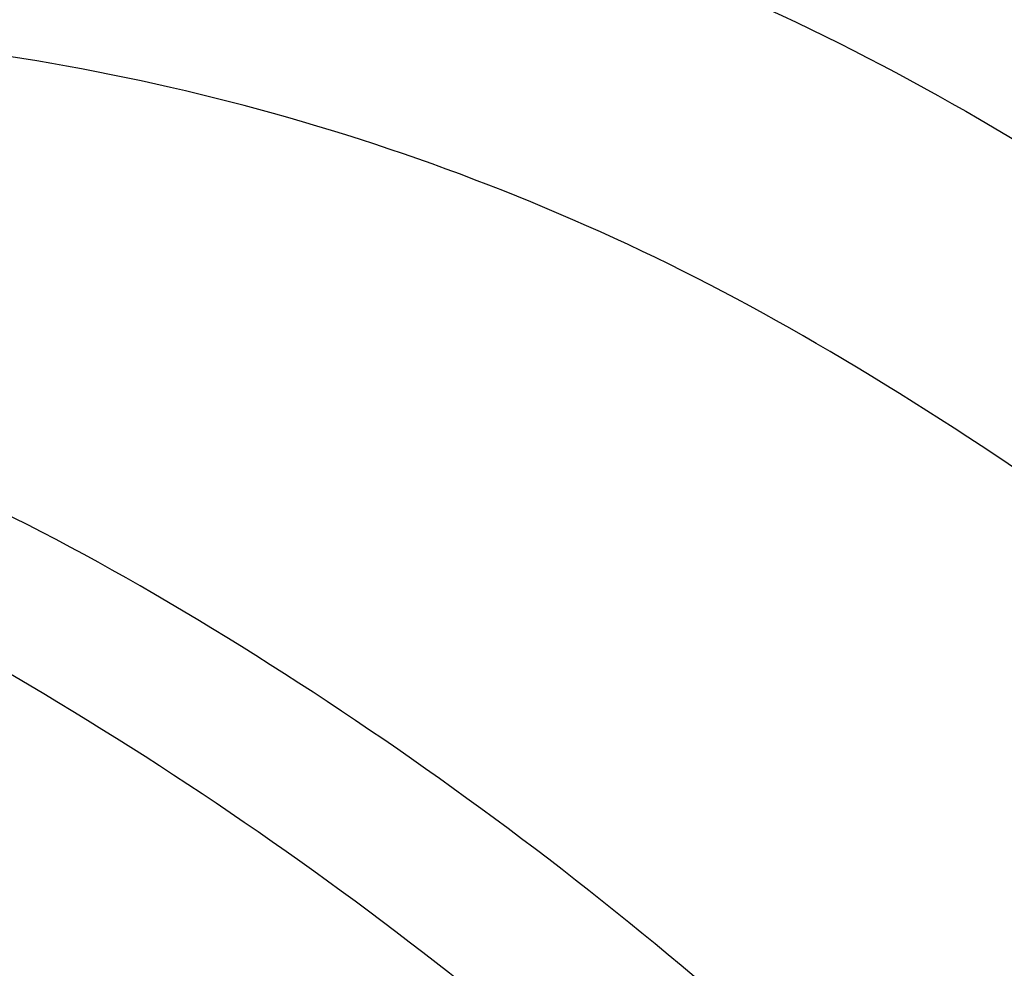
# Model space of a CAD drawing. Extents: x -19547 to -11561, y 2096 to 5601.
# Tile 6 of 168: x -19214 to -19181, y 3291 to 3323. Entities that reach past the tile are written whole.
import ezdxf

# ---------------------------------------------------------------- set-up
doc = ezdxf.new("R2010")
doc.units = 0
doc.header["$MEASUREMENT"] = 0
doc.layers.add('TANK', color=2, linetype='CONTINUOUS')

msp = doc.modelspace()

# ---------------------------------------------------------------- linework, layer by layer
at = {"layer": 'TANK', "elevation": 0}
for points in [[(-19098.023, 3175.751, 0.03226), (-19097.463, 3186.192, 0.071312), (-19103.046, 3222.327, 0.019282), (-19108.017, 3236.64, 0.038312), (-19121.081, 3263.728, 0.044515), (-19141.184, 3292.276, 0.013151), (-19148.077, 3299.979, 0.071312), (-19176.687, 3322.746, 0.106395), (-19209.113, 3333.412, 0.149431), (-19230.476, 3329.284), (-19237.649, 3325.068), (-19239.26, 3317.955)], [(-19237.649, 3325.068, -0.16913), (-19213.814, 3330.632, -0.106395), (-19181.387, 3319.965, -0.071312), (-19152.777, 3297.199, -0.016688), (-19144.138, 3287.333, -0.040957), (-19125.782, 3260.947, -0.038238), (-19112.739, 3233.914, -0.019356), (-19107.747, 3219.546, -0.071312), (-19102.164, 3183.412, -0.032043), (-19102.716, 3173.04, -0.032043)], [(-19112.857, 3167.183, 0.049983), (-19111.489, 3182.517, 0.071312), (-19116.802, 3216.903, 0.017305), (-19120.999, 3229.145, 0.040291), (-19133.964, 3256.301, 0.057637), (-19159.666, 3290.741, 0.071312), (-19186.892, 3312.407, 0.106395), (-19217.749, 3322.557, 0.159299), (-19239.26, 3317.955), (-19244.687, 3314.822)], [(-19130.565, 3156.954, 0.032287), (-19130.004, 3167.405, 0.071312), (-19135.587, 3203.539, 0.019282), (-19140.558, 3217.853, 0.038312), (-19153.622, 3244.94, 0.044515), (-19173.725, 3273.489, 0.013151), (-19180.617, 3281.191, 0.071312), (-19209.227, 3303.958, 0.106395), (-19241.654, 3314.624, 0.149431), (-19263.017, 3310.497), (-19265.082, 3309.283)], [(-19264.724, 3309.136, -0.12674), (-19246.355, 3311.844, -0.106395), (-19213.928, 3301.178, -0.071312), (-19185.318, 3278.411, -0.016688), (-19176.679, 3268.546, -0.040957), (-19158.323, 3242.16, -0.038238), (-19145.28, 3215.126, -0.019356), (-19140.288, 3200.759, -0.071312), (-19134.705, 3164.624, -0.03207), (-19135.258, 3154.244, -0.03207)], [(-19145.399, 3148.386, 0.050013), (-19144.03, 3163.73, 0.071312), (-19149.343, 3198.115, 0.017305), (-19153.54, 3210.358, 0.040291), (-19166.505, 3237.513, 0.057637), (-19192.207, 3271.954, 0.071312), (-19219.432, 3293.619, 0.106395), (-19250.29, 3303.769, 0.048569), (-19257.151, 3303.825)]]:
    msp.add_lwpolyline(points, format="xyb", dxfattribs=at)

doc.saveas('drawing.dxf')
